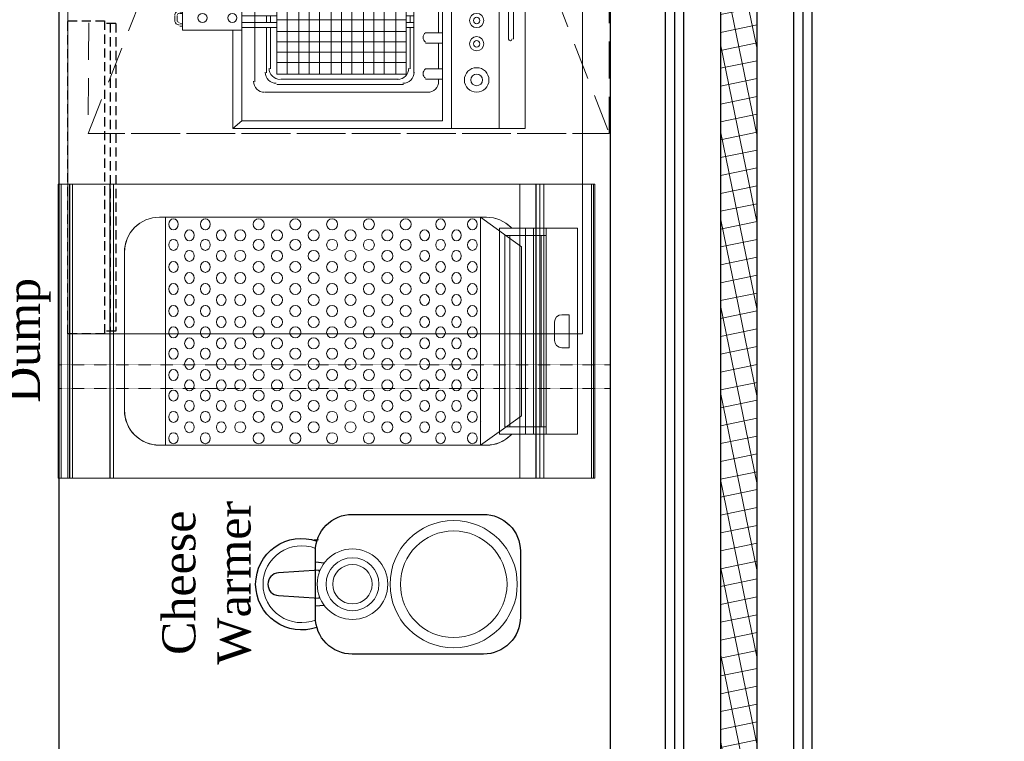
# Model space of a CAD drawing. Header units: inches. Extents: x 1703 to 137267, y -37098 to 14102.
# Tile 18 of 142: x 18415 to 19754, y 2684 to 3666. Entities that reach past the tile are written whole.
import ezdxf

# ---------------------------------------------------------------- set-up
doc = ezdxf.new("R2010")
doc.units = ezdxf.units.IN
doc.header["$MEASUREMENT"] = 0
for name, pattern in [('DASHED', [0.75, 0.5, -0.25]), ('DASHED2', [0.375, 0.25, -0.125]), ('LEVEL-F-OVERALL LAYOUT$0$HIDDEN', [0.375, 0.25, -0.125]), ('LEVEL-F-OVERALL LAYOUT$0$Hidden 2mm', [3, 2, -1])]:
    doc.linetypes.add(name, pattern=pattern)
for name, color, linetype in [('cad-block.com', 252, 'Continuous'), ('CT_PARTITION WALL', 180, 'Continuous'), ('EQUIPMENT', 1, 'Continuous'), ('kitchen equip1', 8, 'Continuous'), ('LV_CARPENTRY', 1, 'Continuous'), ('PDF2_Equipment', 253, 'Continuous')]:
    doc.layers.add(name, color=color, linetype=linetype)
for name, color, linetype, lineweight in [('CKD - Kit Text', 171, 'Continuous', 13), ('CKD Dimensions', 7, 'Continuous', 0), ('CKD Equipments', 252, 'Continuous', 0), ('Equipments CKD', 252, 'Continuous', 0), ('LEVEL-F-OVERALL LAYOUT$0$A-DETL', 251, 'Continuous', 15), ('LEVEL-F-OVERALL LAYOUT$0$A-ELEV-LGHT', 251, 'Continuous', 5), ('LEVEL-F-OVERALL LAYOUT$0$A-WALL-FULL-EXTR', 251, 'Continuous', 35), ('LEVEL-F-OVERALL LAYOUT$0$I-FLOR-OVHD', 251, 'LEVEL-F-OVERALL LAYOUT$0$HIDDEN', 18)]:
    doc.layers.add(name, color=color, linetype=linetype, lineweight=lineweight)
doc.styles.add('style12', font='BOOKOSI.TTF')

# ---------------------------------------------------------------- blocks, each defined once
blk = doc.blocks.new('*X32')
at = {"color": 0}
for p, q in [((286.774344, 2204.447934), (296.618251, 2214.291842)), ((286.774344, 2205.862148), (295.204037, 2214.291842)), ((286.774344, 2207.276361), (293.789824, 2214.291842)), ((286.774344, 2208.690575), (292.37561, 2214.291842)), ((286.774344, 2210.104788), (290.961397, 2214.291842)), ((286.774344, 2211.519002), (289.547183, 2214.291842)), ((286.774344, 2212.933216), (288.13297, 2214.291842))]:
    blk.add_line(p, q, dxfattribs=at)
blk = doc.blocks.new('G$CB917AFA3')
at = {"layer": 'CKD Equipments', "ltscale": 0.25}
for p, q in [((0, 400), (0, 0)), ((75, 400), (0, 400)), ((75, 400), (730, 400)), ((730, 400), (730, 0)), ((145.9, 354.5), (145.9, 44.5)), ((574.1, 44.5), (574.1, 354.5)), ((75, 0), (0, 0)), ((730, 0), (75, 0))]:
    blk.add_line(p, q, dxfattribs=at)
at = {"layer": 'CKD Equipments', "ltscale": 0.25, "extrusion": (5.26873e-13, 1, -5.8436e-29)}
for p, q in [((3.8, 400, 877.8), (70.2, 400, 813.1)), ((75, 400, 900), (13, 400, 900)), ((15.3, 400, 690.7), (15.3, 400, 657.9)), ((70.7, 400, 810.3), (15.6, 400, 692.2)), ((19.2, 400, 654.4), (75, 400, 660.5)), ((75, 400, 660.5), (75, 400, 900))]:
    blk.add_line(p, q, dxfattribs=at)
at = {"layer": 'CKD Equipments', "ltscale": 0.25, "extrusion": (5.26873e-13, 1, 0)}
for p, q in [((728, 400, 900), (649.5, 400, 900)), ((655, 400, 905.7), (655, 400, 909.5)), ((660.5, 400, 915), (725.5, 400, 915)), ((730, 400, 910.5), (730, 400, 902.7)), ((575, 77, -53), (575, 77, 53))]:
    blk.add_line(p, q, dxfattribs=at)
at = {"layer": 'CKD Equipments', "ltscale": 0.25, "extrusion": (-1, 5.26873e-13, 0)}
blk.add_line((628, 24, -53), (628, 24, 53), dxfattribs=at)
at = {"layer": 'CKD Equipments', "ltscale": 0.25, "extrusion": (-5.26873e-13, -1, -5.8436e-29)}
for p, q in [((3.8, 0, 877.8), (70.2, 0, 813.1)), ((75, 0, 900), (13, 0, 900)), ((15.3, 0, 690.7), (15.3, 0, 657.9)), ((70.7, 0, 810.3), (15.6, 0, 692.2)), ((19.2, 0, 654.4), (75, 0, 660.5)), ((75, 0, 660.5), (75, 0, 900))]:
    blk.add_line(p, q, dxfattribs=at)
at = {"layer": 'CKD Equipments', "ltscale": 0.25, "extrusion": (-5.26873e-13, -1, 0)}
for p, q in [((728, 0, 900), (649.5, 0, 900)), ((655, 0, 905.7), (655, 0, 909.5)), ((660.5, 0, 915), (725.5, 0, 915)), ((730, 0, 910.5), (730, 0, 902.7))]:
    blk.add_line(p, q, dxfattribs=at)
at = {"layer": 'CKD Equipments', "ltscale": 0.25}
blk.add_lwpolyline([(90, 92.5), (90, 307.5, -0.414214), (137.5, 355), (582.5, 355, -0.414214), (630, 307.5), (630, 92.5, -0.414214), (582.5, 45), (137.5, 45, -0.414214)], format="xyb", close=True, dxfattribs=at)
at = {"layer": 'CKD Equipments', "ltscale": 0.25, "extrusion": (0.5, -2.63437e-13, 0.866025)}
for centre in [(345.5, 281.1, 800.4), (345.5, 231.1, 800.4), (330.5, 256.1, 800.4), (330.5, 206.1, 800.4), (317.5, 281.1, 800.4), (317.5, 231.1, 800.4), (302.5, 256.1, 800.4), (302.5, 206.1, 800.4), (287.5, 281.1, 800.4), (287.5, 231.1, 800.4), (272.5, 256.1, 800.4), (272.5, 206.1, 800.4), (257.5, 281.1, 800.4), (257.5, 231.1, 800.4), (242.5, 256.1, 800.4), (242.5, 206.1, 800.4), (227.5, 281.1, 800.4), (227.5, 231.1, 800.4), (212.5, 256.1, 800.4), (212.5, 206.1, 800.4), (198.5, 281.1, 800.4), (198.5, 231.1, 800.4), (183.5, 256.1, 800.4), (183.5, 206.1, 800.4), (169.5, 281.1, 800.4), (169.5, 231.1, 800.4), (155.5, 256.1, 800.4), (155.5, 206.1, 800.4), (140.5, 281.1, 800.4), (140.5, 231.1, 800.4), (126.5, 256.1, 800.4), (126.5, 206.1, 800.4), (112.5, 281.1, 800.4), (112.5, 231.1, 800.4), (98.5, 256.1, 800.4), (98.5, 206.1, 800.4), (83.5, 281.1, 800.4), (83.5, 231.1, 800.4), (69.5, 256.1, 800.4), (69.5, 206.1, 800.4), (54.5, 281.1, 800.4), (54.5, 231.1, 800.4)]:
    blk.add_circle(centre, 7.5, dxfattribs=at)
at = {"layer": 'CKD Equipments', "ltscale": 0.25}
for centre in [(272.5, 345.5, 790), (272.5, 345.5), (322.5, 345.5, 790), (322.5, 345.5), (372.5, 345.5, 790), (372.5, 345.5), (422.5, 345.5, 790), (422.5, 345.5), (472.5, 345.5, 790), (472.5, 345.5), (247.5, 330.5, 790), (247.5, 330.5), (297.5, 330.5, 790), (297.5, 330.5), (347.5, 330.5, 790), (347.5, 330.5), (397.5, 330.5, 790), (397.5, 330.5), (447.5, 330.5, 790), (447.5, 330.5), (272.5, 317.5, 790), (272.5, 317.5), (322.5, 317.5, 790), (322.5, 317.5), (372.5, 317.5, 790), (372.5, 317.5), (422.5, 317.5, 790), (422.5, 317.5), (472.5, 317.5, 790), (472.5, 317.5), (247.5, 302.5, 790), (247.5, 302.5), (297.5, 302.5, 790), (297.5, 302.5), (347.5, 302.5, 790), (347.5, 302.5), (397.5, 302.5, 790), (397.5, 302.5), (447.5, 302.5, 790), (447.5, 302.5), (272.5, 287.5, 790), (272.5, 287.5), (322.5, 287.5, 790), (322.5, 287.5), (372.5, 287.5, 790), (372.5, 287.5), (422.5, 287.5, 790), (422.5, 287.5), (472.5, 287.5, 790), (472.5, 287.5), (247.5, 272.5, 790), (247.5, 272.5), (297.5, 272.5, 790), (297.5, 272.5), (347.5, 272.5, 790), (347.5, 272.5), (397.5, 272.5, 790), (397.5, 272.5), (447.5, 272.5, 790), (447.5, 272.5), (272.5, 257.5, 790), (272.5, 257.5), (322.5, 257.5, 790), (322.5, 257.5), (372.5, 257.5, 790), (372.5, 257.5), (422.5, 257.5, 790), (422.5, 257.5), (472.5, 257.5, 790), (472.5, 257.5), (247.5, 242.5, 790), (247.5, 242.5), (297.5, 242.5, 790), (297.5, 242.5), (347.5, 242.5, 790), (347.5, 242.5), (397.5, 242.5, 790), (397.5, 242.5), (447.5, 242.5, 790), (447.5, 242.5), (272.5, 227.5, 790), (272.5, 227.5), (322.5, 227.5, 790), (322.5, 227.5), (372.5, 227.5, 790), (372.5, 227.5), (422.5, 227.5, 790), (422.5, 227.5), (472.5, 227.5, 790), (472.5, 227.5), (247.5, 212.5, 790), (247.5, 212.5), (297.5, 212.5, 790), (297.5, 212.5), (347.5, 212.5, 790), (347.5, 212.5), (397.5, 212.5, 790), (397.5, 212.5), (447.5, 212.5, 790), (447.5, 212.5), (272.5, 198.5, 790), (272.5, 198.5), (322.5, 198.5, 790), (322.5, 198.5), (372.5, 198.5, 790), (372.5, 198.5), (422.5, 198.5, 790), (422.5, 198.5), (472.5, 198.5, 790), (472.5, 198.5), (247.5, 183.5, 790), (247.5, 183.5), (297.5, 183.5, 790), (297.5, 183.5), (347.5, 183.5, 790), (347.5, 183.5), (397.5, 183.5, 790), (397.5, 183.5), (447.5, 183.5, 790), (447.5, 183.5), (272.5, 169.5, 790), (272.5, 169.5), (322.5, 169.5, 790), (322.5, 169.5), (372.5, 169.5, 790), (372.5, 169.5), (422.5, 169.5, 790), (422.5, 169.5), (472.5, 169.5, 790), (472.5, 169.5), (247.5, 155.5, 790), (247.5, 155.5), (297.5, 155.5, 790), (297.5, 155.5), (347.5, 155.5, 790), (347.5, 155.5), (397.5, 155.5, 790), (397.5, 155.5), (447.5, 155.5, 790), (447.5, 155.5), (272.5, 140.5, 790), (272.5, 140.5), (322.5, 140.5, 790), (322.5, 140.5), (372.5, 140.5, 790), (372.5, 140.5), (422.5, 140.5, 790), (422.5, 140.5), (472.5, 140.5, 790), (472.5, 140.5), (247.5, 126.5, 790), (247.5, 126.5), (297.5, 126.5, 790), (297.5, 126.5), (347.5, 126.5, 790), (347.5, 126.5), (397.5, 126.5, 790), (397.5, 126.5), (447.5, 126.5, 790), (447.5, 126.5), (272.5, 112.5, 790), (272.5, 112.5), (322.5, 112.5, 790), (322.5, 112.5), (372.5, 112.5, 790), (372.5, 112.5), (422.5, 112.5, 790), (422.5, 112.5), (472.5, 112.5, 790), (472.5, 112.5), (247.5, 98.5, 790), (247.5, 98.5), (297.5, 98.5, 790), (297.5, 98.5), (347.5, 98.5, 790), (347.5, 98.5), (397.5, 98.5, 790), (397.5, 98.5), (447.5, 98.5, 790), (447.5, 98.5), (272.5, 83.5, 790), (272.5, 83.5), (322.5, 83.5, 790), (322.5, 83.5), (372.5, 83.5, 790), (372.5, 83.5), (422.5, 83.5, 790), (422.5, 83.5), (472.5, 83.5, 790), (472.5, 83.5), (247.5, 69.5, 790), (247.5, 69.5), (297.5, 69.5, 790), (297.5, 69.5), (347.5, 69.5, 790), (347.5, 69.5), (397.5, 69.5, 790), (397.5, 69.5), (447.5, 69.5, 790), (447.5, 69.5), (272.5, 54.5, 790), (272.5, 54.5), (322.5, 54.5, 790), (322.5, 54.5), (372.5, 54.5, 790), (372.5, 54.5), (422.5, 54.5, 790), (422.5, 54.5), (472.5, 54.5, 790), (472.5, 54.5)]:
    blk.add_circle(centre, 7.5, dxfattribs=at)
at = {"layer": 'CKD Equipments', "ltscale": 0.25, "extrusion": (-0.5, 2.63437e-13, 0.866025)}
for centre in [(-345.5, 854.7, 440.4), (-345.5, 904.7, 440.4), (-330.5, 829.7, 440.4), (-330.5, 879.7, 440.4), (-317.5, 854.7, 440.4), (-317.5, 904.7, 440.4), (-302.5, 829.7, 440.4), (-302.5, 879.7, 440.4), (-287.5, 854.7, 440.4), (-287.5, 904.7, 440.4), (-272.5, 829.7, 440.4), (-272.5, 879.7, 440.4), (-257.5, 854.7, 440.4), (-257.5, 904.7, 440.4), (-242.5, 829.7, 440.4), (-242.5, 879.7, 440.4), (-227.5, 854.7, 440.4), (-227.5, 904.7, 440.4), (-212.5, 829.7, 440.4), (-212.5, 879.7, 440.4), (-198.5, 854.7, 440.4), (-198.5, 904.7, 440.4), (-183.5, 829.7, 440.4), (-183.5, 879.7, 440.4), (-169.5, 854.7, 440.4), (-169.5, 904.7, 440.4), (-155.5, 829.7, 440.4), (-155.5, 879.7, 440.4), (-140.5, 854.7, 440.4), (-140.5, 904.7, 440.4), (-126.5, 829.7, 440.4), (-126.5, 879.7, 440.4), (-112.5, 854.7, 440.4), (-112.5, 904.7, 440.4), (-98.5, 829.7, 440.4), (-98.5, 879.7, 440.4), (-83.5, 854.7, 440.4), (-83.5, 904.7, 440.4), (-69.5, 829.7, 440.4), (-69.5, 879.7, 440.4), (-54.5, 854.7, 440.4), (-54.5, 904.7, 440.4)]:
    blk.add_circle(centre, 7.5, dxfattribs=at)
at = {"layer": 'CKD Equipments', "ltscale": 0.25, "extrusion": (5.27057e-13, 1, -1.83697e-16)}
for centre, radius, start, end in [((-13, 887, 400), 13, 315, 90), ((-18.8, 657.9, 400), 3.5, 264, 0), ((-18.8, 690.7, 400), 3.5, 360, 25), ((-68.5, 811.3, 400), 2.46, 134.2795, 205.7202)]:
    blk.add_arc(centre, radius, start, end, dxfattribs=at)
at = {"layer": 'CKD Equipments', "ltscale": 0.25, "extrusion": (5.26873e-13, 1, 0)}
for centre, radius, start, end in [((-649.1, 905.8, 400), 5.86, 181.4456, 266.5082), ((-660.5, 909.5, 400), 5.5, 0, 90), ((-725.5, 910.5, 400), 4.5, 90, 180), ((-727.2, 902.7, 400), 2.77, 179.1173, 253.9402)]:
    blk.add_arc(centre, radius, start, end, dxfattribs=at)
at = {"layer": 'CKD Equipments', "ltscale": 0.25, "extrusion": (-5.2669e-13, -1, -1.83697e-16)}
for centre, radius, start, end in [((13, 887), 13, 90, 225), ((18.8, 690.7), 3.5, 155, 180), ((18.8, 657.9), 3.5, 180, 276), ((68.5, 811.3), 2.46, 334.2798, 45.7205)]:
    blk.add_arc(centre, radius, start, end, dxfattribs=at)
at = {"layer": 'CKD Equipments', "ltscale": 0.25, "extrusion": (-5.26873e-13, -1, 0)}
for centre, radius, start, end in [((649.1, 905.8), 5.86, 273.4918, 358.5544), ((660.5, 909.5), 5.5, 90, 180), ((725.5, 910.5), 4.5, 360, 90), ((727.2, 902.7), 2.77, 286.0598, 0.8827)]:
    blk.add_arc(centre, radius, start, end, dxfattribs=at)
at = {"layer": 'CKD Equipments', "ltscale": 0.25}
for centre, major_axis in [((156.7, 345.5), (0, 7.5)), ((200, 345.5), (0, 7.5)), ((520, 345.5), (0, -7.5)), ((563.3, 345.5), (0, -7.5)), ((178.4, 330.5), (0, 7.5)), ((221.7, 330.5), (0, 7.5)), ((498.3, 330.5), (0, -7.5)), ((541.6, 330.5), (0, -7.5)), ((156.7, 317.5), (0, 7.5)), ((200, 317.5), (0, 7.5)), ((520, 317.5), (0, -7.5)), ((563.3, 317.5), (0, -7.5)), ((178.4, 302.5), (0, 7.5)), ((221.7, 302.5), (0, 7.5)), ((498.3, 302.5), (0, -7.5)), ((541.6, 302.5), (0, -7.5)), ((156.7, 287.5), (0, 7.5)), ((200, 287.5), (0, 7.5)), ((520, 287.5), (0, -7.5)), ((563.3, 287.5), (0, -7.5)), ((178.4, 272.5), (0, 7.5)), ((221.7, 272.5), (0, 7.5)), ((498.3, 272.5), (0, -7.5)), ((541.6, 272.5), (0, -7.5)), ((156.7, 257.5), (0, 7.5)), ((200, 257.5), (0, 7.5)), ((520, 257.5), (0, -7.5)), ((563.3, 257.5), (0, -7.5)), ((178.4, 242.5), (0, 7.5)), ((221.7, 242.5), (0, 7.5)), ((498.3, 242.5), (0, -7.5)), ((541.6, 242.5), (0, -7.5)), ((156.7, 227.5), (0, 7.5)), ((200, 227.5), (0, 7.5)), ((520, 227.5), (0, -7.5)), ((563.3, 227.5), (0, -7.5)), ((178.4, 212.5), (0, 7.5)), ((221.7, 212.5), (0, 7.5)), ((498.3, 212.5), (0, -7.5)), ((541.6, 212.5), (0, -7.5)), ((156.7, 198.5), (0, 7.5)), ((200, 198.5), (0, 7.5)), ((520, 198.5), (0, -7.5)), ((563.3, 198.5), (0, -7.5)), ((178.4, 183.5), (0, 7.5)), ((221.7, 183.5), (0, 7.5)), ((498.3, 183.5), (0, -7.5)), ((541.6, 183.5), (0, -7.5)), ((156.7, 169.5), (0, 7.5)), ((200, 169.5), (0, 7.5)), ((520, 169.5), (0, -7.5)), ((563.3, 169.5), (0, -7.5)), ((178.4, 155.5), (0, 7.5)), ((221.7, 155.5), (0, 7.5)), ((498.3, 155.5), (0, -7.5)), ((541.6, 155.5), (0, -7.5)), ((156.7, 140.5), (0, 7.5)), ((200, 140.5), (0, 7.5)), ((520, 140.5), (0, -7.5)), ((563.3, 140.5), (0, -7.5)), ((178.4, 126.5), (0, 7.5)), ((221.7, 126.5), (0, 7.5)), ((498.3, 126.5), (0, -7.5)), ((541.6, 126.5), (0, -7.5)), ((156.7, 112.5), (0, 7.5)), ((200, 112.5), (0, 7.5)), ((520, 112.5), (0, -7.5)), ((563.3, 112.5), (0, -7.5)), ((178.4, 98.5), (0, 7.5)), ((221.7, 98.5), (0, 7.5)), ((498.3, 98.5), (0, -7.5)), ((541.6, 98.5), (0, -7.5)), ((156.7, 83.5), (0, 7.5)), ((200, 83.5), (0, 7.5)), ((520, 83.5), (0, -7.5)), ((563.3, 83.5), (0, -7.5)), ((178.4, 69.5), (0, 7.5)), ((221.7, 69.5), (0, 7.5)), ((498.3, 69.5), (0, -7.5)), ((541.6, 69.5), (0, -7.5)), ((156.7, 54.5), (0, 7.5)), ((200, 54.5), (0, 7.5)), ((520, 54.5), (0, -7.5)), ((563.3, 54.5), (0, -7.5))]:
    blk.add_ellipse(centre, major_axis=major_axis, ratio=0.866025, dxfattribs=at)
for points, invisible_edges in [([(1, 400, 892), (0.2, 400, 884.5), (0.2, 0, 884.5), (1, 0, 892)], 8), ([(5.8, 400, 897.8), (1, 400, 892), (1, 0, 892), (5.8, 0, 897.8)], 10), ([(13, 400, 900), (5.8, 400, 897.8), (5.8, 0, 897.8), (13, 0, 900)], 2), ([(15.4, 400, 691.5), (15.3, 400, 691.1), (15.3, 0, 691.1), (15.4, 0, 691.5)], 10), ([(15.3, 400, 691.1), (15.3, 400, 690.7), (15.3, 0, 690.7), (15.3, 0, 691.1)], 8), ([(15.3, 400, 657.9), (15.6, 400, 656.5), (15.6, 0, 656.5), (15.3, 0, 657.9)], 2), ([(15.5, 400, 691.8), (15.4, 400, 691.5), (15.4, 0, 691.5), (15.5, 0, 691.8)], 10), ([(15.6, 400, 692.2), (15.5, 400, 691.8), (15.5, 0, 691.8), (15.6, 0, 692.2)], 2), ([(15.6, 400, 656.5), (16.5, 400, 655.3), (16.5, 0, 655.3), (15.6, 0, 656.5)], 10), ([(16.5, 400, 655.3), (17.7, 400, 654.6), (17.7, 0, 654.6), (16.5, 0, 655.3)], 10), ([(17.7, 400, 654.6), (19.2, 400, 654.4), (19.2, 0, 654.4), (17.7, 0, 654.6)], 8), ([(70.2, 400, 813.1), (70.6, 400, 812.5), (70.6, 0, 812.5), (70.2, 0, 813.1)], 2), ([(70.6, 400, 812.5), (70.9, 400, 811.8), (70.9, 0, 811.8), (70.6, 0, 812.5)], 10), ([(70.9, 400, 811), (70.7, 400, 810.3), (70.7, 0, 810.3), (70.9, 0, 811)], 8), ([(70.9, 400, 811.8), (70.9, 400, 811), (70.9, 0, 811), (70.9, 0, 811.8)], 10), ([(90, 307.5, 900), (90.9, 316.8, 900), (75, 400, 900)], 10), ([(90.9, 316.8, 900), (93.6, 325.7, 900), (75, 400, 900)], 10), ([(93.6, 325.7, 900), (98, 333.9, 900), (75, 400, 900)], 10), ([(98, 333.9, 900), (103.9, 341.1, 900), (75, 400, 900)], 10), ([(103.9, 341.1, 900), (111.1, 347, 900), (75, 400, 900)], 10), ([(111.1, 347, 900), (119.3, 351.4, 900), (75, 400, 900)], 10), ([(119.3, 351.4, 900), (128.2, 354.1, 900), (75, 400, 900)], 10), ([(128.2, 354.1, 900), (137.5, 355, 900), (75, 400, 900)], 10), ([(649.5, 400, 900), (582.5, 355, 900), (137.5, 355, 900), (75, 400, 900)], 5), ([(75, 0, 900), (90, 92.5, 900), (90, 307.5, 900), (75, 400, 900)], 5), ([(75, 400, 650), (75, 400, 900), (728, 400, 900), (628, 400, 724)], 12), ([(628, 400, 724), (75, 400, 650), (628, 400, 650)], 1), ([(591.8, 354.1, 900), (582.5, 355, 900), (649.5, 400, 900)], 10), ([(600.7, 351.4, 900), (591.8, 354.1, 900), (649.5, 400, 900)], 10), ([(608.9, 347, 900), (600.7, 351.4, 900), (649.5, 400, 900)], 10), ([(616.1, 341.1, 900), (608.9, 347, 900), (649.5, 400, 900)], 10), ([(622, 333.9, 900), (616.1, 341.1, 900), (649.5, 400, 900)], 10), ([(626.4, 325.7, 900), (622, 333.9, 900), (649.5, 400, 900)], 10), ([(629.1, 316.8, 900), (626.4, 325.7, 900), (649.5, 400, 900)], 10), ([(728, 400, 900), (728, 400, 724), (628, 400, 724)], 8), ([(630, 307.5, 900), (629.1, 316.8, 900), (649.5, 400, 900)], 10), ([(649.5, 0, 900), (630, 92.5, 900), (630, 307.5, 900), (649.5, 400, 900)], 5), ([(725.5, 400, 915), (727.2, 400, 914.7), (727.2, 0, 914.7), (725.5, 0, 915)], 2), ([(727.2, 400, 914.7), (728.7, 400, 913.7), (728.7, 0, 913.7), (727.2, 0, 914.7)], 10), ([(728.8, 400, 900.4), (728, 400, 900), (728, 0, 900), (728.8, 0, 900.4)], 8), ([(728.7, 400, 913.7), (729.7, 400, 912.2), (729.7, 0, 912.2), (728.7, 0, 913.7)], 10), ([(729.5, 400, 901), (728.8, 400, 900.4), (728.8, 0, 900.4), (729.5, 0, 901)], 10), ([(729.9, 400, 901.8), (729.5, 400, 901), (729.5, 0, 901), (729.9, 0, 901.8)], 10), ([(729.7, 400, 912.2), (730, 400, 910.5), (730, 0, 910.5), (729.7, 0, 912.2)], 8), ([(730, 400, 902.7), (729.9, 400, 901.8), (729.9, 0, 901.8), (730, 0, 902.7)], 2), ([(111.1, 347, 750), (119.3, 351.4, 750), (119.3, 351.4, 900), (111.1, 347, 900)], 10), ([(608.9, 347, 750), (600.7, 351.4, 750), (119.3, 351.4, 750), (111.1, 347, 750)], 10), ([(119.3, 351.4, 750), (128.2, 354.1, 750), (128.2, 354.1, 900), (119.3, 351.4, 900)], 10), ([(600.7, 351.4, 750), (591.8, 354.1, 750), (128.2, 354.1, 750), (119.3, 351.4, 750)], 10), ([(128.2, 354.1, 750), (137.5, 355, 750), (137.5, 355, 900), (128.2, 354.1, 900)], 8), ([(591.8, 354.1, 750), (582.5, 355, 750), (137.5, 355, 750), (128.2, 354.1, 750)], 8), ([(582.5, 355, 750), (591.8, 354.1, 750), (591.8, 354.1, 900), (582.5, 355, 900)], 2), ([(591.8, 354.1, 750), (600.7, 351.4, 750), (600.7, 351.4, 900), (591.8, 354.1, 900)], 10), ([(600.7, 351.4, 750), (608.9, 347, 750), (608.9, 347, 900), (600.7, 351.4, 900)], 10), ([(98, 333.9, 750), (103.9, 341.1, 750), (103.9, 341.1, 900), (98, 333.9, 900)], 10), ([(622, 333.9, 750), (616.1, 341.1, 750), (103.9, 341.1, 750), (98, 333.9, 750)], 10), ([(103.9, 341.1, 750), (111.1, 347, 750), (111.1, 347, 900), (103.9, 341.1, 900)], 10), ([(616.1, 341.1, 750), (608.9, 347, 750), (111.1, 347, 750), (103.9, 341.1, 750)], 10), ([(608.9, 347, 750), (616.1, 341.1, 750), (616.1, 341.1, 900), (608.9, 347, 900)], 10), ([(616.1, 341.1, 750), (622, 333.9, 750), (622, 333.9, 900), (616.1, 341.1, 900)], 10), ([(90.9, 316.8, 750), (93.6, 325.7, 750), (93.6, 325.7, 900), (90.9, 316.8, 900)], 10), ([(629.1, 316.8, 750), (626.4, 325.7, 750), (93.6, 325.7, 750), (90.9, 316.8, 750)], 10), ([(93.6, 325.7, 750), (98, 333.9, 750), (98, 333.9, 900), (93.6, 325.7, 900)], 10), ([(626.4, 325.7, 750), (622, 333.9, 750), (98, 333.9, 750), (93.6, 325.7, 750)], 10), ([(622, 333.9, 750), (626.4, 325.7, 750), (626.4, 325.7, 900), (622, 333.9, 900)], 10), ([(626.4, 325.7, 750), (629.1, 316.8, 750), (629.1, 316.8, 900), (626.4, 325.7, 900)], 10), ([(90, 307.5, 750), (90.9, 316.8, 750), (90.9, 316.8, 900), (90, 307.5, 900)], 2), ([(630, 307.5, 750), (629.1, 316.8, 750), (90.9, 316.8, 750), (90, 307.5, 750)], 10), ([(629.1, 316.8, 750), (630, 307.5, 750), (630, 307.5, 900), (629.1, 316.8, 900)], 8), ([(630, 92.5, 750), (90, 92.5, 750), (90, 307.5, 750), (630, 307.5, 750)], 5), ([(90, 92.5, 900), (90.9, 83.2, 900), (75, 0, 900)], 10), ([(90.9, 83.2, 900), (93.6, 74.3, 900), (75, 0, 900)], 10), ([(90.9, 83.2, 750), (90, 92.5, 750), (90, 92.5, 900), (90.9, 83.2, 900)], 8), ([(630, 92.5, 750), (629.1, 83.2, 750), (90.9, 83.2, 750), (90, 92.5, 750)], 10), ([(93.6, 74.3, 750), (90.9, 83.2, 750), (90.9, 83.2, 900), (93.6, 74.3, 900)], 10), ([(629.1, 83.2, 750), (626.4, 74.3, 750), (93.6, 74.3, 750), (90.9, 83.2, 750)], 10), ([(629.1, 83.2, 750), (626.4, 74.3, 750), (626.4, 74.3, 900), (629.1, 83.2, 900)], 10), ([(629.1, 83.2, 900), (626.4, 74.3, 900), (649.5, 0, 900)], 10), ([(630, 92.5, 750), (629.1, 83.2, 750), (629.1, 83.2, 900), (630, 92.5, 900)], 2), ([(630, 92.5, 900), (629.1, 83.2, 900), (649.5, 0, 900)], 10), ([(93.6, 74.3, 900), (98, 66.1, 900), (75, 0, 900)], 10), ([(98, 66.1, 750), (93.6, 74.3, 750), (93.6, 74.3, 900), (98, 66.1, 900)], 10), ([(626.4, 74.3, 750), (622, 66.1, 750), (98, 66.1, 750), (93.6, 74.3, 750)], 10), ([(626.4, 74.3, 750), (622, 66.1, 750), (622, 66.1, 900), (626.4, 74.3, 900)], 10), ([(626.4, 74.3, 900), (622, 66.1, 900), (649.5, 0, 900)], 10), ([(98, 66.1, 900), (103.9, 58.9, 900), (75, 0, 900)], 10), ([(103.9, 58.9, 900), (111.1, 53, 900), (75, 0, 900)], 10), ([(103.9, 58.9, 750), (98, 66.1, 750), (98, 66.1, 900), (103.9, 58.9, 900)], 10), ([(622, 66.1, 750), (616.1, 58.9, 750), (103.9, 58.9, 750), (98, 66.1, 750)], 10), ([(111.1, 53, 750), (103.9, 58.9, 750), (103.9, 58.9, 900), (111.1, 53, 900)], 10), ([(616.1, 58.9, 750), (608.9, 53, 750), (111.1, 53, 750), (103.9, 58.9, 750)], 10), ([(616.1, 58.9, 750), (608.9, 53, 750), (608.9, 53, 900), (616.1, 58.9, 900)], 10), ([(616.1, 58.9, 900), (608.9, 53, 900), (649.5, 0, 900)], 10), ([(622, 66.1, 750), (616.1, 58.9, 750), (616.1, 58.9, 900), (622, 66.1, 900)], 10), ([(622, 66.1, 900), (616.1, 58.9, 900), (649.5, 0, 900)], 10), ([(111.1, 53, 900), (119.3, 48.6, 900), (75, 0, 900)], 10), ([(119.3, 48.6, 900), (128.2, 45.9, 900), (75, 0, 900)], 10), ([(128.2, 45.9, 900), (137.5, 45, 900), (75, 0, 900)], 10), ([(649.5, 0, 900), (582.5, 45, 900), (137.5, 45, 900), (75, 0, 900)], 5), ([(119.3, 48.6, 750), (111.1, 53, 750), (111.1, 53, 900), (119.3, 48.6, 900)], 10), ([(608.9, 53, 750), (600.7, 48.6, 750), (119.3, 48.6, 750), (111.1, 53, 750)], 10), ([(128.2, 45.9, 750), (119.3, 48.6, 750), (119.3, 48.6, 900), (128.2, 45.9, 900)], 10), ([(600.7, 48.6, 750), (591.8, 45.9, 750), (128.2, 45.9, 750), (119.3, 48.6, 750)], 10), ([(137.5, 45, 750), (128.2, 45.9, 750), (128.2, 45.9, 900), (137.5, 45, 900)], 2), ([(591.8, 45.9, 750), (582.5, 45, 750), (137.5, 45, 750), (128.2, 45.9, 750)], 8), ([(591.8, 45.9, 750), (582.5, 45, 750), (582.5, 45, 900), (591.8, 45.9, 900)], 8), ([(591.8, 45.9, 900), (582.5, 45, 900), (649.5, 0, 900)], 10), ([(600.7, 48.6, 750), (591.8, 45.9, 750), (591.8, 45.9, 900), (600.7, 48.6, 900)], 10), ([(600.7, 48.6, 900), (591.8, 45.9, 900), (649.5, 0, 900)], 10), ([(608.9, 53, 750), (600.7, 48.6, 750), (600.7, 48.6, 900), (608.9, 53, 900)], 10), ([(608.9, 53, 900), (600.7, 48.6, 900), (649.5, 0, 900)], 10), ([(75, 0, 650), (628, 0, 724), (728, 0, 900), (75, 0, 900)], 3), ([(628, 0, 724), (75, 0, 650), (628, 0, 650)], 1), ([(728, 0, 900), (728, 0, 724), (628, 0, 724)], 8)]:
    blk.add_3dface(points, dxfattribs=dict(at, invisible_edges=invisible_edges))
for points in [[(0.2, 400, 884.5), (3.8, 400, 877.8), (3.8, 0, 877.8), (0.2, 0, 884.5)], [(3.8, 400, 877.8), (70.2, 400, 813.1), (70.2, 0, 813.1), (3.8, 0, 877.8)], [(75, 400, 900), (13, 400, 900), (13, 0, 900), (75, 0, 900)], [(15.3, 400, 690.7), (15.3, 400, 657.9), (15.3, 0, 657.9), (15.3, 0, 690.7)], [(70.7, 400, 810.3), (15.6, 400, 692.2), (15.6, 0, 692.2), (70.7, 0, 810.3)], [(19.2, 400, 654.4), (75, 400, 660.5), (75, 0, 660.5), (19.2, 0, 654.4)], [(75, 400, 650), (75, 0, 650), (75, 0, 900), (75, 400, 900)], [(75, 400, 660.5), (75, 400, 900), (75, 0, 900), (75, 0, 660.5)], [(728, 400, 724), (728, 400, 900), (728, 0, 900), (728, 0, 724)], [(730, 400, 910.5), (730, 400, 902.7), (730, 0, 902.7), (730, 0, 910.5)], [(137.5, 355, 750), (582.5, 355, 750), (582.5, 355, 900), (137.5, 355, 900)], [(90, 92.5, 750), (90, 307.5, 750), (90, 307.5, 900), (90, 92.5, 900)], [(630, 307.5, 750), (630, 92.5, 750), (630, 92.5, 900), (630, 307.5, 900)], [(582.5, 45, 750), (137.5, 45, 750), (137.5, 45, 900), (582.5, 45, 900)]]:
    blk.add_3dface(points, dxfattribs=at)
at = {"ltscale": 0.25}
blk.add_wipeout([(706.2, 340), (706.2, 60), (600.1, 60), (600.1, 340)], dxfattribs=at).dxf.layer = 'CKD Equipments'
at = {"layer": 'CKD Equipments', "ltscale": 0.25}
for p, q in [((650, 400), (650, 0)), ((646.6, 340), (646.6, 60))]:
    blk.add_line(p, q, dxfattribs=at)
at = {"layer": 'CKD Equipments', "ltscale": 0.25, "extrusion": (-1, 5.26873e-13, 0)}
for p, q in [((628, 24, 53), (628, 130, 53)), ((628, 130, -53), (628, 24, -53)), ((628, 130, 53), (628, 130, -53)), ((628, 130, -53), (628, 24, 53))]:
    blk.add_line(p, q, dxfattribs=at)
at = {"layer": 'CKD Equipments', "ltscale": 0.25}
blk.add_lwpolyline([(0, 400), (0, 0), (730, 0), (730, 400)], close=True, dxfattribs=at)
for points in [[(75, 400, 650), (628, 400, 650), (628, 0, 650), (75, 0, 650)], [(628, 400, 650), (628, 0, 650), (628, 0, 724), (628, 400, 724)], [(728, 400, 724), (628, 400, 724), (628, 0, 724), (728, 0, 724)], [(655, 400, 905.7), (655, 400, 909.5), (655, 0, 909.5), (655, 0, 905.7)], [(660.5, 400, 915), (725.5, 400, 915), (725.5, 0, 915), (660.5, 0, 915)], [(574.1, 355, 840), (574.1, 45, 840), (630, 85, 900), (630, 315, 900)], [(600.1, 340, 1064.4), (635.5, 340, 1099.8), (635.5, 60, 1099.8), (600.1, 60, 1064.4)], [(649.6, 340, 1099.8), (706.2, 340, 1043.2), (706.2, 60, 1043.2), (649.6, 60, 1099.8)], [(706.2, 340, 1043.2), (663.8, 340, 1000.8), (663.8, 60, 1000.8), (706.2, 60, 1043.2)], [(607.2, 330, 1057.4), (607.2, 70, 1057.4), (614.3, 70, 1064.4), (614.3, 330, 1064.4)], [(614.3, 330, 1064.4), (607.2, 330, 1057.4), (656.7, 330, 1007.9), (663.8, 330, 1014.9)], [(614.3, 330, 1064.4), (614.3, 70, 1064.4), (663.8, 70, 1014.9), (663.8, 330, 1014.9)], [(656.7, 330, 1007.9), (663.8, 330, 1014.9), (663.8, 70, 1014.9), (656.7, 70, 1007.9)], [(695, 222.5, 915), (685, 222.5, 915), (685, 222.5, 1022), (695, 222.5, 1032)], [(695, 177.5, 915), (695, 222.5, 915), (695, 222.5, 1032), (695, 177.5, 1032)], [(675, 212.5, 915), (675, 187.5, 915), (675, 187.5, 1012), (675, 212.5, 1012)], [(685, 177.5, 915), (695, 177.5, 915), (695, 177.5, 1032), (685, 177.5, 1022)], [(663.8, 70, 1014.9), (656.7, 70, 1007.9), (607.2, 70, 1057.4), (614.3, 70, 1064.4)]]:
    blk.add_3dface(points, dxfattribs=at)
for points, invisible_edges in [([(649.5, 400, 900), (651.6, 400, 900.5), (651.6, 0, 900.5), (649.5, 0, 900)], 2), ([(651.6, 400, 900.5), (653.4, 400, 901.8), (653.4, 0, 901.8), (651.6, 0, 900.5)], 10), ([(653.4, 400, 901.8), (654.5, 400, 903.6), (654.5, 0, 903.6), (653.4, 0, 901.8)], 10), ([(654.5, 400, 903.6), (655, 400, 905.7), (655, 0, 905.7), (654.5, 0, 903.6)], 8), ([(655, 400, 909.5), (655.4, 400, 911.6), (655.4, 0, 911.6), (655, 0, 909.5)], 2), ([(655.4, 400, 911.6), (656.6, 400, 913.4), (656.6, 0, 913.4), (655.4, 0, 911.6)], 10), ([(656.6, 400, 913.4), (658.4, 400, 914.6), (658.4, 0, 914.6), (656.6, 0, 913.4)], 10), ([(658.4, 400, 914.6), (660.5, 400, 915), (660.5, 0, 915), (658.4, 0, 914.6)], 8), ([(663.8, 340, 1000.8), (600.1, 340, 1064.4), (607.2, 330, 1057.4), (656.7, 330, 1007.9)], 10), ([(600.1, 340, 1064.4), (600.1, 60, 1064.4), (607.2, 70, 1057.4), (607.2, 330, 1057.4)], 10), ([(706.2, 340, 1043.2), (663.8, 340, 1000.8), (600.1, 340, 1064.4), (635.5, 340, 1099.8)], 8), ([(635.5, 340, 1099.8), (638.7, 340, 1101.9), (638.7, 60, 1101.9), (635.5, 60, 1099.8)], 2), ([(706.2, 340, 1043.2), (635.5, 340, 1099.8), (638.7, 340, 1101.9)], 9), ([(638.7, 340, 1101.9), (642.6, 340, 1102.7), (642.6, 60, 1102.7), (638.7, 60, 1101.9)], 10), ([(706.2, 340, 1043.2), (638.7, 340, 1101.9), (642.6, 340, 1102.7)], 9), ([(642.6, 340, 1102.7), (646.4, 340, 1101.9), (646.4, 60, 1101.9), (642.6, 60, 1102.7)], 10), ([(642.6, 340, 1102.7), (646.4, 340, 1101.9), (706.2, 340, 1043.2)], 10), ([(646.4, 340, 1101.9), (649.6, 340, 1099.8), (649.6, 60, 1099.8), (646.4, 60, 1101.9)], 8), ([(646.4, 340, 1101.9), (649.6, 340, 1099.8), (706.2, 340, 1043.2)], 8), ([(663.8, 340, 1000.8), (663.8, 60, 1000.8), (656.7, 70, 1007.9), (656.7, 330, 1007.9)], 10), ([(675.8, 216.3, 915), (675, 212.5, 915), (675, 212.5, 1012), (675.8, 216.3, 1012.8)], 8), ([(677.9, 219.6, 915), (675.8, 216.3, 915), (675.8, 216.3, 1012.8), (677.9, 219.6, 1014.9)], 10), ([(681.2, 221.7, 915), (677.9, 219.6, 915), (677.9, 219.6, 1014.9), (681.2, 221.7, 1018.2)], 10), ([(685, 222.5, 915), (681.2, 221.7, 915), (681.2, 221.7, 1018.2), (685, 222.5, 1022)], 2), ([(675, 187.5, 915), (675.8, 183.7, 915), (675.8, 183.7, 1012.8), (675, 187.5, 1012)], 2), ([(675.8, 183.7, 915), (677.9, 180.4, 915), (677.9, 180.4, 1014.9), (675.8, 183.7, 1012.8)], 10), ([(677.9, 180.4, 915), (681.2, 178.3, 915), (681.2, 178.3, 1018.2), (677.9, 180.4, 1014.9)], 10), ([(681.2, 178.3, 915), (685, 177.5, 915), (685, 177.5, 1022), (681.2, 178.3, 1018.2)], 8), ([(663.8, 60, 1000.8), (600.1, 60, 1064.4), (607.2, 70, 1057.4), (656.7, 70, 1007.9)], 10), ([(706.2, 60, 1043.2), (663.8, 60, 1000.8), (600.1, 60, 1064.4), (635.5, 60, 1099.8)], 8), ([(706.2, 60, 1043.2), (635.5, 60, 1099.8), (638.7, 60, 1101.9)], 9), ([(706.2, 60, 1043.2), (638.7, 60, 1101.9), (642.6, 60, 1102.7)], 9), ([(642.6, 60, 1102.7), (646.4, 60, 1101.9), (706.2, 60, 1043.2)], 10), ([(646.4, 60, 1101.9), (649.6, 60, 1099.8), (706.2, 60, 1043.2)], 8)]:
    blk.add_3dface(points, dxfattribs=dict(at, invisible_edges=invisible_edges))
at = {"layer": 'CKD Equipments', "ltscale": 0.25, "extrusion": (-1, 5.26873e-13, 0), "xscale": 10.00000000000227, "yscale": 10.00000000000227, "zscale": 10.00000000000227}
blk.add_blockref('*X32', (-2997.8, -22089.9, -628), dxfattribs=at)
blk = doc.blocks.new('R. equipment 28_cad-block.com')
at = {"color": 0}
blk.add_lwpolyline([(-90.6, -45), (-90.6, 45, -0.414214), (-40.6, 95), (138.1, 95, -0.414214), (188.1, 45), (188.1, -45, -0.414214), (138.1, -95), (-40.6, -95, -0.414214)], format="xyb", close=True, dxfattribs=at)
for points in [[(186.2, 58.7, -0.516371), (269.4, 0, -0.516371), (186.2, -58.7)], [(182.6, -17), (182.9, -19), (238.3, -15.5, 0.396784), (252.8, 0, 0.396784), (238.3, 15.5), (182.9, 19), (182.6, 17)]]:
    blk.add_lwpolyline(points, format="xyb", dxfattribs=at)
at = {"color": 0, "lineweight": 0}
blk.add_lwpolyline([(188, 48.7, -0.526243), (259.4, 0, -0.526243), (188, -48.7, -0.489956)], format="xyb", dxfattribs=at)
at = {"color": 0}
for points in [[(176.1, 28.8), (188.1, 29.8)], [(176.1, -28.8), (188.1, -29.8)], [(183.8, -60.4), (189.7, -59.9)]]:
    blk.add_lwpolyline(points, dxfattribs=at)
at = {"color": 0, "lineweight": 0}
for centre, radius in [((0, 0), 86.5), ((0, 0), 72.5), ((137.7, 0), 48), ((137.7, 0), 36), ((137.7, 0), 26.8)]:
    blk.add_circle(centre, radius, dxfattribs=at)
blk = doc.blocks.new('G$CF6CAC0FA')
at = {"layer": 'PDF2_Equipment', "lineweight": 0, "elevation": 84515.6}
for points in [[(158.3, 79.2), (292, 79.2), (292, 476.7), (0, 476.7), (0, 79.2), (126.6, 79.2)], [(170.6, 460.9), (121.4, 460.9)], [(292, 441.5), (0, 441.5)], [(292, 376.4), (0, 376.4), (12.3, 364.1)], [(158.3, 91.5), (281.4, 91.5), (281.4, 364.1), (12.3, 364.1), (12.3, 91.5), (126.6, 91.5)], [(79.2, 364.1), (79.2, 341.2)], [(112.6, 364.1), (112.6, 341.2)], [(128.4, 364.1), (128.4, 341.2)], [(175.9, 364.1), (175.9, 341.2)], [(225.1, 364.1), (225.1, 341.2)], [(65.1, 358.8), (63.3, 358.8)], [(112.6, 358.8), (79.2, 358.8)], [(161.8, 358.8), (128.4, 358.8)], [(211.1, 358.8), (175.9, 358.8)], [(228.7, 358.8), (225.1, 358.8)], [(49.3, 344.8), (49.3, 123.1)], [(242.7, 123.1), (242.7, 344.8)], [(216.4, 325.4), (80.9, 325.4)], [(131.9, 325.4), (131.9, 314.9)], [(139, 325.4), (139, 314.9)], [(147.8, 325.4), (147.8, 314.9)], [(154.8, 325.4), (154.8, 314.9)], [(65.1, 311.3), (65.1, 139)], [(131.9, 320.1), (86.2, 320.1)], [(86.2, 314.9), (86.2, 139)], [(100.3, 314.9), (100.3, 139)], [(116.1, 314.9), (116.1, 139)], [(130.2, 314.9), (130.2, 139)], [(147.8, 320.1), (139, 320.1)], [(144.2, 314.9), (144.2, 139)], [(211.1, 320.1), (154.8, 320.1)], [(160.1, 314.9), (160.1, 139)], [(174.1, 314.9), (174.1, 139)], [(188.2, 314.9), (188.2, 139)], [(202.3, 314.9), (202.3, 139)], [(232.2, 139), (232.2, 311.3)], [(72.1, 304.3), (72.1, 144.2)], [(218.1, 300.8), (79.2, 300.8)], [(225.1, 144.2), (225.1, 304.3)], [(218.1, 285), (79.2, 285)], [(218.1, 270.9), (79.2, 270.9)], [(218.1, 256.8), (79.2, 256.8)], [(218.1, 241), (79.2, 241)], [(218.1, 226.9), (79.2, 226.9)], [(218.1, 212.8), (79.2, 212.8)], [(218.1, 197), (79.2, 197)], [(218.1, 182.9), (79.2, 182.9)], [(218.1, 168.9), (79.2, 168.9)], [(218.1, 153), (79.2, 153)], [(139, 139), (139, 91.5), (131.9, 91.5), (131.9, 139)], [(154.8, 139), (154.8, 91.5), (147.8, 91.5), (147.8, 139)], [(80.9, 124.9), (131.9, 124.9)], [(86.2, 130.2), (131.9, 130.2)], [(139, 130.2), (147.8, 130.2)], [(139, 124.9), (147.8, 124.9)], [(154.8, 130.2), (211.1, 130.2)], [(154.8, 124.9), (216.4, 124.9)], [(63.3, 109.1), (228.7, 109.1)], [(12.3, 91.5), (0, 79.2)], [(281.4, 91.5), (292, 79.2)], [(133.7, 10.6), (133.7, 7)], [(135.4, 10.6), (135.4, 7)], [(146, 3.5), (139, 3.5)], [(146, 0), (139, 0)], [(149.5, 10.6), (149.5, 7)], [(153, 10.6), (153, 7)]]:
    blk.add_lwpolyline(points, dxfattribs=at)
for points in [[(170.3, 459, -0.816435), (170.6, 453.8), (121.4, 453.8, -0.816435), (121.7, 459)], [(65.1, 364.1), (65.1, 341.2, 0.537102), (77.8, 341.3)], [(161.8, 364.1), (161.8, 341.2, 0.537102), (174.6, 341.3)], [(211.1, 364.1), (211.1, 341.2, 0.537102), (223.8, 341.3)]]:
    blk.add_lwpolyline(points, format="xyb", dxfattribs=at)
for points in [[(98.5, 430.9), (59.8, 430.9), (59.8, 390.5), (98.5, 390.5)], [(68.6, 420.4), (72.1, 423.9), (89.7, 402.8), (86.2, 399.3)], [(79.2, 139), (218.1, 139), (218.1, 314.9), (79.2, 314.9)], [(158.3, 91.5), (126.6, 91.5), (126.6, 10.6), (158.3, 10.6)]]:
    blk.add_lwpolyline(points, close=True, dxfattribs=at)
at = {"layer": 'PDF2_Equipment', "lineweight": 0}
for centre, radius in [((78.3, 410.7, 84515.6), 16.7), ((78.3, 410.7, 84515.6), 13.2), ((145.1, 410.7, 84515.6), 9.67), ((176.8, 410.7, 84515.6), 9.67), ((226, 410.7, 84515.6), 16.7), ((226, 410.7, 84515.6), 7.92), ((145.1, 410.7, 84515.6), 4.4), ((176.8, 410.7, 84515.6), 4.4), ((141.6, 78.3, 84515.6), 6.16), ((141.6, 37.8, 84515.6), 6.16)]:
    blk.add_circle(centre, radius, dxfattribs=at)
for centre, radius, start, end in [((78.3, 410.7, 84515.6), 7.92, 144.9647, 297.4878), ((78.3, 410.7, 84515.6), 7.92, 327.5299, 114.9226), ((62.4, 343.9, 84515.6), 15, 90, 180), ((227.8, 343.9, 84515.6), 15, 0, 90), ((120.5, 345.6, 84515.6), 7.92, 213.5193, 326.4807), ((80, 310.5, 84515.6), 15, 90, 180), ((215.5, 310.5, 84515.6), 15, 0, 90), ((85.3, 303.4, 84515.6), 15, 90, 180), ((210.2, 303.4, 84515.6), 15, 0, 90), ((80, 138.1, 84515.6), 15, 180, 270), ((85.3, 143.4, 84515.6), 15, 180, 270), ((210.2, 143.4, 84515.6), 15, 270, 360), ((215.5, 138.1, 84515.6), 15, 270, 360), ((62.4, 122.2, 84515.6), 15, 180, 270), ((227.8, 122.2, 84515.6), 15, 270, 360), ((138.1, 6.2, 84515.6), 6.16, 179.9999, 270.0001), ((138.1, 6.2, 84515.6), 2.64, 179.9999, 270.0001), ((145.1, 6.2, 84515.6), 6.16, 269.9999, 0.0001), ((145.1, 6.2, 84515.6), 2.64, 269.9999, 0.0001)]:
    blk.add_arc(centre, radius, start, end, dxfattribs=at)

msp = doc.modelspace()

# ---------------------------------------------------------------- hatches: boundary and pattern name
at = {"layer": 'LEVEL-F-OVERALL LAYOUT$0$A-ELEV-LGHT', "transparency": 33554610}
h = msp.add_hatch(dxfattribs=at)
h.set_pattern_fill('ANSI37', color=256, scale=7.5, angle=326.6)
h.set_pattern_definition([(11.6, (-895697.118, 630577.305), (-4.788168, 23.32613563), []), (101.6, (-895697.118, 630577.305), (-23.32613563, -4.788168), [])])
edge = h.paths.add_edge_path()
edge.add_line((19418.2, 1975.7), (19418.2, 7108.7))
edge.add_line((19368.2, 7108.7), (19368.2, 1997.5))

# ---------------------------------------------------------------- linework, layer by layer
at = {"layer": 'EQUIPMENT', "color": 1, "linetype": 'DASHED', "lineweight": 18, "ltscale": 100}
msp.add_lwpolyline([(18520.3, 5311.3), (18508.3, 3510.9), (19216.9, 3510.9), (19216.9, 5311.3), (18520.3, 5311.3), (19216.9, 3510.9), (18508.3, 3510.9), (19216.9, 5311.3)], dxfattribs=at)
at = {"layer": 'kitchen equip1', "linetype": 'DASHED', "ltscale": 25}
msp.add_line((18545.7, 3660.7), (18530.7, 3660.7), dxfattribs=at)
at = {"layer": 'LEVEL-F-OVERALL LAYOUT$0$A-DETL', "linetype": 'LEVEL-F-OVERALL LAYOUT$0$Hidden 2mm', "lineweight": 15}
msp.add_arc((26993, 34988.4), 33871.8, 239.34358, 257.16427, dxfattribs=at)
at = {"layer": 'LEVEL-F-OVERALL LAYOUT$0$A-WALL-FULL-EXTR', "color": 2, "lineweight": -2}
for p, q in [((19218.2, 7108.7), (19218.2, 1866.9)), ((19293.2, 7108.7), (19293.2, 2003.4)), ((19305.7, 7108.7), (19305.7, 2000.5)), ((19318.2, 7108.7), (19318.2, 1997.5)), ((19368.2, 7108.7), (19368.2, 1986)), ((19418.2, 1975.7), (19418.2, 7108.7)), ((19468.2, 1963), (19468.2, 7108.7)), ((19480.7, 1960.2), (19480.7, 7108.7)), ((19493.2, 1957.3), (19493.2, 7108.7))]:
    msp.add_line(p, q, dxfattribs=at)
at = {"layer": 'LEVEL-F-OVERALL LAYOUT$0$I-FLOR-OVHD', "ltscale": 0.25}
msp.add_lwpolyline([(23028.2, 677.9, -0.019531), (20359.4, 1097.7, -0.089507), (8781.8, 5666.7)], format="xyb", dxfattribs=at)

# ---------------------------------------------------------------- block references
at = {"layer": 'cad-block.com', "rotation": 180}
msp.add_blockref('R. equipment 28_cad-block.com', (19005.5, 2897.9), dxfattribs=at)
at = {"layer": 'CKD Dimensions', "ltscale": 0.25, "rotation": 270}
msp.add_blockref('G$CF6CAC0FA', (18626, 3809.8, -84515.6), dxfattribs=at)

# ---------------------------------------------------------------- texts
at = {"layer": 'CKD - Kit Text', "color": 0, "char_height": 45, "attachment_point": 2, "rotation": 90, "style": 'style12'}
for s, insert, width in [('Fryer\\PDump', (18322.7, 3229.5), 1358.804), ('Cheese \\PWarmer', (18609.1, 2899.9), 538.5)]:
    msp.add_mtext(s, dxfattribs=dict(at, insert=insert, width=width))

# ---------------------------------------------------------------- next in the draw order: block references
at = {"layer": 'CKD Equipments'}
msp.add_blockref('G$CB917AFA3', (18467.6, 3042), dxfattribs=at)

# ---------------------------------------------------------------- next in the draw order: linework, layer by layer
msp.add_lwpolyline([(19180.7, 4898.3), (19180.7, 3238.3), (18480.7, 3238.3), (18480.7, 4898.3), (19180.7, 4898.3)], dxfattribs=at)
at = {"layer": 'CT_PARTITION WALL', "linetype": 'DASHED2', "lineweight": 0, "ltscale": 0.5}
for p, q in [((18468.3, 3196.1), (19218.2, 3196.1)), ((18468.3, 3164.1), (19218.2, 3164.1))]:
    msp.add_line(p, q, dxfattribs=at)
at = {"layer": 'Equipments CKD'}
msp.add_line((18480.7, 3238.3), (19180.7, 3238.3), dxfattribs=at)
at = {"layer": 'kitchen equip1', "linetype": 'DASHED', "ltscale": 25}
for p, q in [((18538.2, 3660.7), (18538.2, 3242)), ((18545.7, 3660.7), (18545.7, 3242)), ((18545.7, 3242), (18530.7, 3242))]:
    msp.add_line(p, q, dxfattribs=at)
msp.add_lwpolyline([(18530.7, 3664.3), (18530.7, 3238.3), (18480.7, 3238.3), (18480.7, 3664.3)], close=True, dxfattribs=at)
at = {"layer": 'LV_CARPENTRY', "color": 34}
msp.add_lwpolyline([(18468.3, 6437.3), (18468.3, 2633.7)], dxfattribs=at)

doc.saveas('drawing.dxf')
